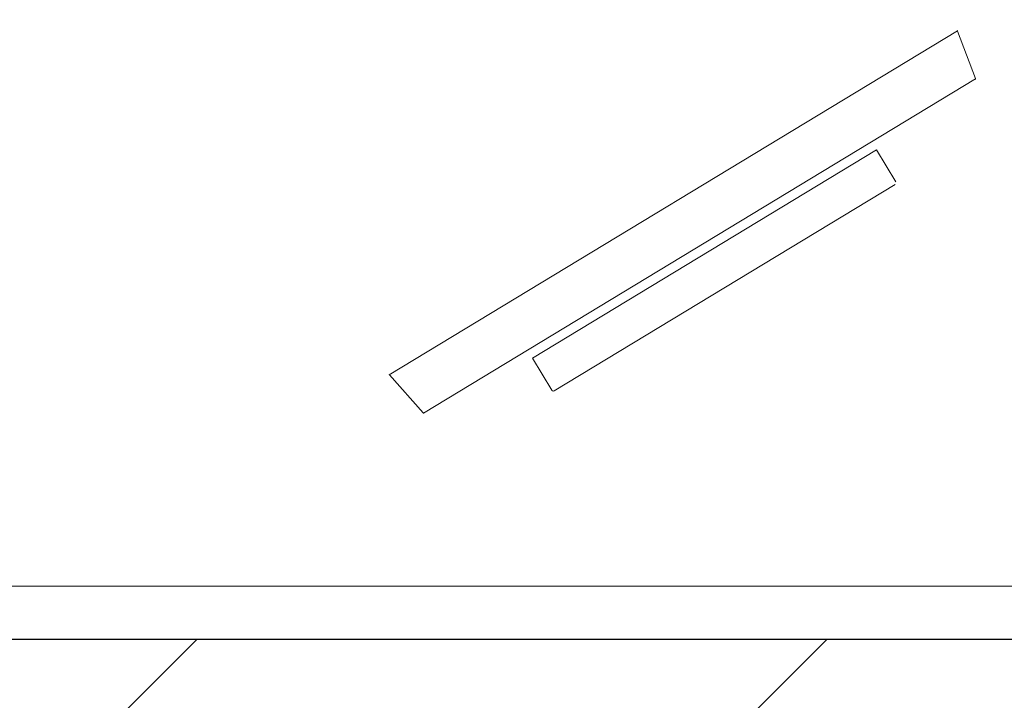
# Model space of a CAD drawing. Header units: millimetres. Extents: x 24385 to 79107, y -56478 to -23676.
# Tile 163 of 256: x 26906 to 26959, y -25946 to -25910. Entities that reach past the tile are written whole.
import ezdxf

# ---------------------------------------------------------------- set-up
doc = ezdxf.new("R2010")
doc.units = ezdxf.units.MM
doc.header["$LTSCALE"] = 2
doc.layers.add('0_OPIS', color=7, linetype='Continuous', lineweight=13)
doc.layers.add('3DPLAN_A_TABELKA POMIESZCZEŃ', color=7, linetype='Continuous', lineweight=0)
for name, color, linetype in [('3DPLAN_A_KRESKOWANIE 1', 253, 'Continuous'), ('3DPLAN_A_OPIS', 8, 'Continuous'), ('3DPLAN_K_NOŚNA', 7, 'Continuous')]:
    doc.layers.add(name, color=color, linetype=linetype)
doc.layers.add('3DPLAN_A_OBWIEDNIA', color=6, linetype='Continuous', plot=False)
doc.layers.add('FURNITURE ZD 1 500', color=7, linetype='Continuous', lineweight=13, true_color=0x9fa8a5)
doc.styles.add('ARIAL', font='arial.ttf')

# ---------------------------------------------------------------- blocks, each defined once
blk = doc.blocks.new('kondygnacja -1')
at = {"layer": '3DPLAN_A_KRESKOWANIE 1'}
h = blk.add_hatch(dxfattribs=at)
h.set_pattern_fill('ANSI31', color=256, scale=7.5, style=0)
h.set_pattern_definition([(45, (23044.838, -26883.88), (-16.83798, 16.83798), [])])
h.paths.add_polyline_path([(31677.485, -24430.84), (30214.868, -24430.84), (30214.868, -24470.84), (30429.606, -24470.84), (30429.606, -24477.84), (30447.606, -24477.84), (30447.606, -24818.84), (30476.606, -24818.84), (30476.606, -24470.84), (31012.606, -24470.84), (31012.606, -24478.84), (31079.606, -24478.84), (31079.606, -24470.84), (31638.606, -24470.84), (31638.606, -25036.84), (31079.606, -25036.84), (31079.606, -25028.84), (31012.606, -25028.84), (31012.606, -25036.84), (30611.38, -25036.84), (30611.38, -25072.84), (31023.606, -25072.84), (31034.606, -25082.84), (31034.606, -25330.84), (31023.606, -25340.84), (30831.396, -25340.84, -0.038531), (30832.58, -25356.183), (30832.58, -25371.84), (31079.606, -25371.84), (31079.606, -25072.84), (31638.606, -25072.84), (31638.606, -25943.84), (30832.58, -25943.84), (30832.58, -26009.84), (31677.485, -26009.84)])
h.paths.add_polyline_path([(30682.606, -26009.84), (30832.58, -26009.84), (30832.58, -25943.84), (30760.606, -25943.84), (30760.606, -25454.668), (30735.606, -25464.584), (30735.606, -25943.84), (30682.606, -25943.84)])
h.paths.add_polyline_path([(30679.606, -25371.84), (30735.606, -25371.84), (30735.606, -25464.584), (30760.606, -25454.668), (30760.606, -25371.84), (30832.58, -25371.84), (30832.58, -25356.183, 0.038531), (30831.396, -25340.84), (30679.606, -25340.84)])
h.paths.add_polyline_path([(30355.83, -25371.84), (30425.606, -25371.84), (30425.606, -25379.84), (30463.606, -25379.84), (30463.606, -25424.739), (30471.606, -25424.739), (30471.606, -25395.84), (30533.606, -25395.84), (30533.606, -25371.84), (30576.606, -25371.84), (30576.606, -25341.84), (30472.606, -25341.84), (30472.606, -25326.84), (30427.606, -25326.84), (30427.606, -25341.84), (30355.83, -25341.84)])
h.paths.add_polyline_path([(30456.606, -25936.84), (30425.606, -25936.84), (30425.606, -25945.84), (30380.606, -25945.84), (30380.606, -26009.84), (30512.606, -26009.84), (30512.606, -25943.84), (30466.606, -25943.84), (30466.606, -25712.84), (30456.606, -25712.84)])
h.paths.add_polyline_path([(28888.606, -25941.84), (28888.606, -26009.84), (29013.606, -26009.84), (29013.606, -25941.84)])
h.paths.add_polyline_path([(28591.166, -26009.84), (28591.166, -25944.84), (28547.606, -25944.84), (28547.606, -26009.84)])
h.paths.add_polyline_path([(28624.606, -25870.534), (28654.797, -25870.534), (28654.797, -25924.534), (28624.606, -25924.534), (28624.606, -25944.84), (28591.166, -25944.84), (28591.166, -26009.84), (28713.606, -26009.84), (28713.606, -25941.84), (28672.606, -25941.84), (28672.606, -25932.84), (28657.606, -25932.84), (28657.606, -25716.84), (28624.606, -25716.84)])
h.paths.add_polyline_path([(28372.606, -25944.84), (28328.606, -25944.84), (28328.606, -25907.84), (28282.606, -25907.84), (28282.606, -25944.84), (28248.606, -25944.84), (28248.606, -26009.84), (28372.606, -26009.84)])
h.paths.add_polyline_path([(28092.606, -25563.84), (28054.606, -25563.84), (28054.606, -25383.84), (28067.602, -25383.84), (28067.606, -25375.84), (28340.606, -25375.84), (28340.606, -25341.84), (28070.606, -25341.84), (28070.606, -25332.84), (28030.606, -25332.84), (28030.606, -25395.598), (28048.707, -25395.598), (28048.707, -25449.598), (28030.606, -25449.598), (28030.606, -26009.84), (28073.606, -26009.84), (28073.606, -25944.84), (28054.606, -25944.84), (28054.606, -25668.84), (28092.606, -25668.84)])
h.paths.add_polyline_path([(27949.606, -25495.746), (27949.606, -25507.746), (27983.295, -25507.746), (27983.295, -25521.746), (27949.606, -25521.746), (27949.606, -25531.84), (27999.606, -25531.84), (27999.606, -25934.84), (27982.606, -25934.84), (27982.606, -25942.84), (27947.606, -25942.84), (27947.606, -26009.84), (28026.624, -26009.84), (28026.624, -25449.598), (27999.606, -25449.598), (27999.606, -25463.84), (27949.606, -25463.84), (27949.606, -25481.746), (27983.295, -25481.746), (27983.295, -25495.746)])
h.paths.add_polyline_path([(27982.606, -25361.84), (27952.606, -25361.84), (27952.606, -25332.84), (28026.624, -25332.84), (28026.624, -25395.598), (27999.606, -25395.598), (27999.606, -25377.84), (27982.606, -25377.84)])
h.paths.add_polyline_path([(26818.606, -25892.84), (26781.485, -25892.84), (26781.485, -26009.84), (26894.541, -26009.84), (26894.541, -25942.84), (26830.606, -25942.84), (26830.606, -25930.84), (26818.606, -25930.84)])
h.paths.add_polyline_path([(26894.541, -26009.84), (27115.936, -26009.84), (27115.936, -25942.84), (26894.541, -25942.84)])
h.paths.add_polyline_path([(27115.936, -25942.84), (27115.936, -26009.84), (27466.606, -26009.84), (27466.606, -25942.84), (27427.606, -25942.84), (27427.606, -25933.84), (27384.606, -25933.84), (27384.606, -25942.84)])
h.paths.add_polyline_path([(27641.606, -25942.84), (27641.606, -26009.84), (27802.606, -26009.84), (27802.606, -25942.84)])
h.paths.add_polyline_path([(30621.105, -25040.467), (30688.374, -25040.467), (30688.374, -25072.867), (30621.105, -25072.867)], flags=24)
at = {"layer": '3DPLAN_A_OBWIEDNIA'}
blk.add_lwpolyline([(26827.606, -25361.84), (26827.606, -25377.84), (26818.606, -25377.84), (26818.606, -25930.84), (26830.606, -25930.84), (26830.606, -25942.84), (27384.606, -25942.84)], dxfattribs=at)
at = {"layer": '3DPLAN_K_NOŚNA'}
blk.add_line((26830.606, -25942.84), (27384.606, -25942.84), dxfattribs=at)
at = {"layer": 'FURNITURE ZD 1 500', "lineweight": 0}
for p, q in [((26956.327, -25910.323), (26925.962, -25928.711)), ((26956.333, -25910.337), (26957.289, -25912.865)), ((26957.295, -25912.893), (26927.792, -25930.76)), ((26952.997, -25918.535), (26934.783, -25929.565))]:
    blk.add_line(p, q, dxfattribs=at)
at = {"layer": 'FURNITURE ZD 1 500'}
blk.add_line((26927.77, -25930.741), (26925.97, -25928.721), dxfattribs=at)
at = {"layer": 'FURNITURE ZD 1 500', "lineweight": 0}
blk.add_lwpolyline([(26830.606, -25940.015), (26971.086, -25940.015), (26971.086, -25870.015), (26830.606, -25870.015)], close=True, dxfattribs=at)
blk.add_lwpolyline([(26934.783, -25929.565, -0.414214), (26934.645, -25929.532), (26933.609, -25927.821), (26951.995, -25916.687), (26953.031, -25918.398, -0.09902)], format="xyb", dxfattribs=at)
for centre, start, end in [((26956.24, -25910.373), 20.7069, 38.9986), ((26957.195, -25912.9), 350.003, 20.7069)]:
    blk.add_arc(centre, 0.1, start, end, dxfattribs=at)
at = {"layer": 'FURNITURE ZD 1 500'}
for centre, start, end in [((26926.045, -25928.654), 207.2801, 221.6899), ((26927.844, -25930.675), 221.6899, 252.3938)]:
    blk.add_arc(centre, 0.1, start, end, dxfattribs=at)
at = {"layer": '3DPLAN_A_OPIS', "color": 1, "lineweight": 30, "style": 'ARIAL'}
for tag, p in [('PRZESUNIĘCIE_WEJŚCIA', (27655.165, -24535.333)), ('WYŁĄCZONE', (27007.179, -24723.982)), ('Z_OPRACOWANIA', (26996.84, -24746.417)), ('WYŁĄCZONE', (30803.053, -24760.867)), ('Z_OPRACOWANIA', (30792.713, -24783.301)), ('WYŁĄCZONE', (28894.898, -24826.593)), ('Z_OPRACOWANIA', (28884.559, -24849.027)), ('POWIĘKSZENIE_WEJŚCIA', (28313.679, -25144.412)), ('POWIĘKSZENIE_WEJŚCIA', (29600.622, -25191.363)), ('POWIĘKSZENIE_WEJŚCIA', (28011.449, -25235.417)), ('WYŁĄCZONE', (29754.423, -25678.169)), ('Z_OPRACOWANIA', (29744.084, -25700.603)), ('WYJŚCIE_EWAKUACYJNE', (27763.791, -26106.068))]:
    blk.add_attdef(tag, p, '', height=12, dxfattribs=at)
at = {"layer": '3DPLAN_A_OPIS', "color": 0, "lineweight": 30, "style": 'ARIAL'}
for tag, p in [('UGUL_1', (29350.296, -24586.012)), ('UGUL_2', (29622.921, -24586.012)), ('UGUL_3', (29833.15, -24586.012))]:
    blk.add_attdef(tag, p, '', height=12, dxfattribs=at)
at = {"layer": '3DPLAN_A_TABELKA POMIESZCZEŃ', "ltscale": 0.5, "style": 'ARIAL'}
for tag, p in [('KURTYNA', (27861.913, -26064.849)), ('POWIETRZNA', (27861.913, -26084.562))]:
    blk.add_attdef(tag, p, '', height=12, dxfattribs=at)

msp = doc.modelspace()

# ---------------------------------------------------------------- block references
at = {"layer": '0_OPIS'}
msp.add_blockref('kondygnacja -1', (0, 0), dxfattribs=at)

doc.saveas('drawing.dxf')
